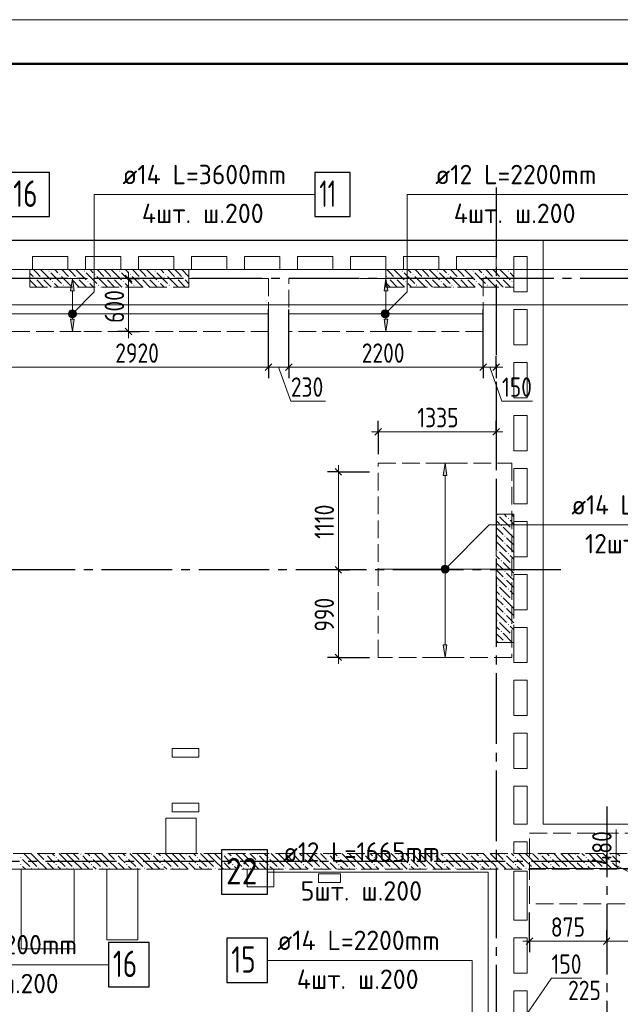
# Model space of a CAD drawing. Header units: millimetres. Extents: x 0 to 32165, y 0 to 42000.
# Tile 11 of 12: x 16428 to 23228, y 30852 to 42000. Entities that reach past the tile are written whole.
import ezdxf

# ---------------------------------------------------------------- set-up
doc = ezdxf.new("R2010")
doc.units = ezdxf.units.MM
doc.linetypes.add('______2', pattern=[270, 200, -70])
doc.linetypes.add('______5', pattern=[1100, 800, -100, 100, -100])
for name, color, linetype, lineweight in [('Standard', 7, 'Continuous', 25), ('ДОП Верх по У', 7, 'Continuous', 25), ('ЖБ Пилон', 180, 'Continuous', 25), ('Оси', 40, '______5', 18), ('Позиционная метка номер позиции', 7, 'Continuous', 13), ('Примечания', 7, 'Continuous', 25)]:
    doc.layers.add(name, color=color, linetype=linetype, lineweight=lineweight)
doc.layers.add('ЖБ Перекрытие верхний уровень', color=7, linetype='Continuous', lineweight=25, true_color=0xe0e0ff)
doc.layers.add('ЖБ Стена верхний уровень', color=7, linetype='Continuous', lineweight=25, true_color=0x006e00)
doc.styles.add('GOST 2.304-81', font='txt')
doc.styles.add('ISOCPEUR', font='txt')

msp = doc.modelspace()

# ---------------------------------------------------------------- hatches: boundary and pattern name
at = {"layer": 'ДОП Верх по У', "linetype": 'Continuous', "lineweight": 13, "transparency": 33554687}
for points in [[(17044, 38930), (17024, 39070), (17004, 38930)], [(20594, 38930), (20574, 39070), (20554, 38930)], [(16986, 38670), (17061, 38670), (17056, 38689)], [(16986, 38670), (17056, 38689), (16992, 38689)], [(16992, 38689), (17056, 38689), (17043, 38702)], [(16992, 38689), (17043, 38702), (17005, 38702)], [(17005, 38702), (17043, 38702), (17024, 38708)], [(20536, 38670), (20611, 38670), (20606, 38689)], [(20536, 38670), (20606, 38689), (20542, 38689)], [(20542, 38689), (20606, 38689), (20593, 38702)], [(20542, 38689), (20593, 38702), (20555, 38702)], [(20555, 38702), (20593, 38702), (20574, 38708)], [(16992, 38651), (17061, 38670), (16986, 38670)], [(16992, 38651), (17056, 38651), (17061, 38670)], [(17005, 38638), (17056, 38651), (16992, 38651)], [(17005, 38638), (17043, 38638), (17056, 38651)], [(17043, 38638), (17005, 38638), (17024, 38633)], [(20542, 38651), (20611, 38670), (20536, 38670)], [(20542, 38651), (20606, 38651), (20611, 38670)], [(20555, 38638), (20606, 38651), (20542, 38651)], [(20555, 38638), (20593, 38638), (20606, 38651)], [(20593, 38638), (20555, 38638), (20574, 38633)], [(21263, 36840), (21243, 36980), (21223, 36840)], [(21205, 35780), (21280, 35780), (21275, 35799)], [(21205, 35780), (21275, 35799), (21211, 35799)], [(21211, 35799), (21275, 35799), (21262, 35812)], [(21211, 35799), (21262, 35812), (21224, 35812)], [(21224, 35812), (21262, 35812), (21243, 35817)], [(21211, 35761), (21280, 35780), (21205, 35780)], [(21211, 35761), (21275, 35761), (21280, 35780)], [(21224, 35748), (21275, 35761), (21211, 35761)], [(21224, 35748), (21262, 35748), (21275, 35761)], [(21262, 35748), (21224, 35748), (21243, 35743)]]:
    msp.add_hatch(color=7, dxfattribs=at).paths.add_polyline_path(points)
for points in [[(17044, 38610), (17024, 38470), (17004, 38610)], [(20594, 38610), (20574, 38470), (20554, 38610)], [(21263, 34920), (21243, 34780), (21223, 34920)]]:
    msp.add_hatch(color=7, dxfattribs=at).paths.add_polyline_path(points, flags=16)
at = {"layer": 'ЖБ Пилон', "linetype": 'Continuous', "lineweight": 18, "transparency": 33554687}
for points in [[(16754, 39153), (16761, 39160), (16767, 39153), (16761, 39147)], [(17154, 39153), (17161, 39160), (17167, 39153), (17161, 39147)], [(17554, 39153), (17561, 39160), (17567, 39153), (17561, 39147)], [(17954, 39153), (17961, 39160), (17967, 39153), (17961, 39147)], [(20754, 39153), (20761, 39160), (20767, 39153), (20761, 39147)], [(21154, 39153), (21161, 39160), (21167, 39153), (21161, 39147)], [(21554, 39153), (21561, 39160), (21567, 39153), (21561, 39147)], [(21954, 39153), (21961, 39160), (21967, 39153), (21961, 39147)], [(16594, 39073), (16601, 39080), (16607, 39073), (16601, 39067)], [(16674, 39073), (16681, 39080), (16687, 39073), (16681, 39067)], [(16794, 39033), (16801, 39040), (16807, 39033), (16801, 39027)], [(16874, 39113), (16881, 39120), (16887, 39113), (16881, 39107)], [(16994, 39073), (17001, 39080), (17007, 39073), (17001, 39067)], [(17074, 39073), (17081, 39080), (17087, 39073), (17081, 39067)], [(17194, 39033), (17201, 39040), (17207, 39033), (17201, 39027)], [(17274, 39113), (17281, 39120), (17287, 39113), (17281, 39107)], [(17394, 39073), (17401, 39080), (17407, 39073), (17401, 39067)], [(17474, 39073), (17481, 39080), (17487, 39073), (17481, 39067)], [(17594, 39033), (17601, 39040), (17607, 39033), (17601, 39027)], [(17674, 39113), (17681, 39120), (17687, 39113), (17681, 39107)], [(17794, 39073), (17801, 39080), (17807, 39073), (17801, 39067)], [(17874, 39073), (17881, 39080), (17887, 39073), (17881, 39067)], [(17994, 39033), (18001, 39040), (18007, 39033), (18001, 39027)], [(18074, 39113), (18081, 39120), (18087, 39113), (18081, 39107)], [(18194, 39073), (18201, 39080), (18207, 39073), (18201, 39067)], [(18274, 39073), (18281, 39080), (18287, 39073), (18281, 39067)], [(20594, 39073), (20601, 39080), (20607, 39073), (20601, 39067)], [(20674, 39073), (20681, 39080), (20687, 39073), (20681, 39067)], [(20794, 39033), (20801, 39040), (20807, 39033), (20801, 39027)], [(20874, 39113), (20881, 39120), (20887, 39113), (20881, 39107)], [(20994, 39073), (21001, 39080), (21007, 39073), (21001, 39067)], [(21074, 39073), (21081, 39080), (21087, 39073), (21081, 39067)], [(21194, 39033), (21201, 39040), (21207, 39033), (21201, 39027)], [(21274, 39113), (21281, 39120), (21287, 39113), (21281, 39107)], [(21394, 39073), (21401, 39080), (21407, 39073), (21401, 39067)], [(21474, 39073), (21481, 39080), (21487, 39073), (21481, 39067)], [(21594, 39033), (21601, 39040), (21607, 39033), (21601, 39027)], [(21674, 39113), (21681, 39120), (21687, 39113), (21681, 39107)], [(21794, 39073), (21801, 39080), (21807, 39073), (21801, 39067)], [(21874, 39073), (21881, 39080), (21887, 39073), (21881, 39067)], [(21994, 39033), (22001, 39040), (22007, 39033), (22001, 39027)], [(16914, 38993), (16921, 39000), (16927, 38993), (16921, 38987)], [(17314, 38993), (17321, 39000), (17327, 38993), (17321, 38987)], [(17714, 38993), (17721, 39000), (17727, 38993), (17721, 38987)], [(18114, 38993), (18121, 39000), (18127, 38993), (18121, 38987)], [(20914, 38993), (20921, 39000), (20927, 38993), (20921, 38987)], [(21314, 38993), (21321, 39000), (21327, 38993), (21321, 38987)], [(21714, 38993), (21721, 39000), (21727, 38993), (21721, 38987)], [(21834, 36393), (21841, 36400), (21847, 36393), (21841, 36387)], [(21954, 36353), (21961, 36360), (21967, 36353), (21961, 36347)], [(21874, 36273), (21881, 36280), (21887, 36273), (21881, 36267)], [(21994, 36233), (22001, 36240), (22007, 36233), (22001, 36227)], [(21914, 36153), (21921, 36160), (21927, 36153), (21921, 36147)], [(21914, 36073), (21921, 36080), (21927, 36073), (21921, 36067)], [(21834, 35993), (21841, 36000), (21847, 35993), (21841, 35987)], [(21954, 35953), (21961, 35960), (21967, 35953), (21961, 35947)], [(21874, 35873), (21881, 35880), (21887, 35873), (21881, 35867)], [(21994, 35833), (22001, 35840), (22007, 35833), (22001, 35827)], [(21914, 35753), (21921, 35760), (21927, 35753), (21921, 35747)], [(21914, 35673), (21921, 35680), (21927, 35673), (21921, 35667)], [(21834, 35593), (21841, 35600), (21847, 35593), (21841, 35587)], [(21874, 35473), (21881, 35480), (21887, 35473), (21881, 35467)], [(21954, 35553), (21961, 35560), (21967, 35553), (21961, 35547)], [(21914, 35353), (21921, 35360), (21927, 35353), (21921, 35347)], [(21994, 35433), (22001, 35440), (22007, 35433), (22001, 35427)], [(21914, 35273), (21921, 35280), (21927, 35273), (21921, 35267)], [(21834, 35193), (21841, 35200), (21847, 35193), (21841, 35187)], [(21954, 35153), (21961, 35160), (21967, 35153), (21961, 35147)], [(21874, 35073), (21881, 35080), (21887, 35073), (21881, 35067)], [(21994, 35033), (22001, 35040), (22007, 35033), (22001, 35027)], [(21914, 34953), (21921, 34960), (21927, 34953), (21924, 34950), (21918, 34950)]]:
    msp.add_hatch(color=7, dxfattribs=at).paths.add_polyline_path(points, flags=16)
at = {"layer": 'ЖБ Стена верхний уровень', "linetype": 'Continuous', "lineweight": 18, "transparency": 33554687}
for points in [[(16714, 32553), (16721, 32560), (16727, 32553), (16721, 32547)], [(17114, 32553), (17121, 32560), (17127, 32553), (17121, 32547)], [(17514, 32553), (17521, 32560), (17527, 32553), (17521, 32547)], [(17914, 32553), (17921, 32560), (17927, 32553), (17921, 32547)], [(18314, 32553), (18321, 32560), (18327, 32553), (18321, 32547)], [(18714, 32553), (18721, 32560), (18727, 32553), (18721, 32547)], [(19114, 32553), (19121, 32560), (19127, 32553), (19121, 32547)], [(19514, 32553), (19521, 32560), (19527, 32553), (19521, 32547)], [(19914, 32553), (19921, 32560), (19927, 32553), (19921, 32547)], [(20314, 32553), (20321, 32560), (20327, 32553), (20321, 32547)], [(20714, 32553), (20721, 32560), (20727, 32553), (20721, 32547)], [(21114, 32553), (21121, 32560), (21127, 32553), (21121, 32547)], [(21514, 32553), (21521, 32560), (21527, 32553), (21521, 32547)], [(21914, 32553), (21921, 32560), (21927, 32553), (21921, 32547)], [(22314, 32553), (22321, 32560), (22327, 32553), (22321, 32547)], [(22714, 32553), (22721, 32560), (22727, 32553), (22721, 32547)], [(23114, 32553), (23121, 32560), (23127, 32553), (23121, 32547)], [(16434, 32513), (16441, 32520), (16447, 32513), (16441, 32507)], [(16714, 32473), (16721, 32480), (16727, 32473), (16721, 32467)], [(16834, 32513), (16841, 32520), (16847, 32513), (16841, 32507)], [(17114, 32473), (17121, 32480), (17127, 32473), (17121, 32467)], [(17234, 32513), (17241, 32520), (17247, 32513), (17241, 32507)], [(17514, 32473), (17521, 32480), (17527, 32473), (17521, 32467)], [(17634, 32513), (17641, 32520), (17647, 32513), (17641, 32507)], [(17914, 32473), (17921, 32480), (17927, 32473), (17921, 32467)], [(18034, 32513), (18041, 32520), (18047, 32513), (18041, 32507)], [(18314, 32473), (18321, 32480), (18327, 32473), (18321, 32467)], [(18434, 32513), (18441, 32520), (18447, 32513), (18441, 32507)], [(18714, 32473), (18721, 32480), (18727, 32473), (18721, 32467)], [(18834, 32513), (18841, 32520), (18847, 32513), (18841, 32507)], [(19114, 32473), (19121, 32480), (19127, 32473), (19121, 32467)], [(19234, 32513), (19241, 32520), (19247, 32513), (19241, 32507)], [(19514, 32473), (19521, 32480), (19527, 32473), (19521, 32467)], [(19634, 32513), (19641, 32520), (19647, 32513), (19641, 32507)], [(19914, 32473), (19921, 32480), (19927, 32473), (19921, 32467)], [(20034, 32513), (20041, 32520), (20047, 32513), (20041, 32507)], [(20314, 32473), (20321, 32480), (20327, 32473), (20321, 32467)], [(20434, 32513), (20441, 32520), (20447, 32513), (20441, 32507)], [(20714, 32473), (20721, 32480), (20727, 32473), (20721, 32467)], [(20834, 32513), (20841, 32520), (20847, 32513), (20841, 32507)], [(21114, 32473), (21121, 32480), (21127, 32473), (21121, 32467)], [(21234, 32513), (21241, 32520), (21247, 32513), (21241, 32507)], [(21514, 32473), (21521, 32480), (21527, 32473), (21521, 32467)], [(21634, 32513), (21641, 32520), (21647, 32513), (21641, 32507)], [(21914, 32473), (21921, 32480), (21927, 32473), (21921, 32467)], [(22034, 32513), (22041, 32520), (22047, 32513), (22041, 32507)], [(22314, 32473), (22321, 32480), (22327, 32473), (22321, 32467)], [(22434, 32513), (22441, 32520), (22447, 32513), (22441, 32507)], [(22714, 32473), (22721, 32480), (22727, 32473), (22721, 32467)], [(22834, 32513), (22841, 32520), (22847, 32513), (22841, 32507)], [(23114, 32473), (23121, 32480), (23127, 32473), (23121, 32467)], [(16434, 32433), (16441, 32440), (16447, 32433), (16441, 32427)], [(16554, 32393), (16561, 32400), (16567, 32393), (16561, 32387)], [(16634, 32393), (16641, 32400), (16647, 32393), (16641, 32387)], [(16834, 32433), (16841, 32440), (16847, 32433), (16841, 32427)], [(16954, 32393), (16961, 32400), (16967, 32393), (16961, 32387)], [(17034, 32393), (17041, 32400), (17047, 32393), (17041, 32387)], [(17234, 32433), (17241, 32440), (17247, 32433), (17241, 32427)], [(17354, 32393), (17361, 32400), (17367, 32393), (17361, 32387)], [(17434, 32393), (17441, 32400), (17447, 32393), (17441, 32387)], [(17634, 32433), (17641, 32440), (17647, 32433), (17641, 32427)], [(17754, 32393), (17761, 32400), (17767, 32393), (17761, 32387)], [(17834, 32393), (17841, 32400), (17847, 32393), (17841, 32387)], [(18034, 32433), (18041, 32440), (18047, 32433), (18041, 32427)], [(18154, 32393), (18161, 32400), (18167, 32393), (18161, 32387)], [(18234, 32393), (18241, 32400), (18247, 32393), (18241, 32387)], [(18434, 32433), (18441, 32440), (18447, 32433), (18441, 32427)], [(18554, 32393), (18561, 32400), (18567, 32393), (18561, 32387)], [(18634, 32393), (18641, 32400), (18647, 32393), (18641, 32387)], [(18834, 32433), (18841, 32440), (18847, 32433), (18841, 32427)], [(18954, 32393), (18961, 32400), (18967, 32393), (18961, 32387)], [(19034, 32393), (19041, 32400), (19047, 32393), (19041, 32387)], [(19234, 32433), (19241, 32440), (19247, 32433), (19241, 32427)], [(19354, 32393), (19361, 32400), (19367, 32393), (19361, 32387)], [(19434, 32393), (19441, 32400), (19447, 32393), (19441, 32387)], [(19634, 32433), (19641, 32440), (19647, 32433), (19641, 32427)], [(19754, 32393), (19761, 32400), (19767, 32393), (19761, 32387)], [(19834, 32393), (19841, 32400), (19847, 32393), (19841, 32387)], [(20034, 32433), (20041, 32440), (20047, 32433), (20041, 32427)], [(20154, 32393), (20161, 32400), (20167, 32393), (20161, 32387)], [(20234, 32393), (20241, 32400), (20247, 32393), (20241, 32387)], [(20434, 32433), (20441, 32440), (20447, 32433), (20441, 32427)], [(20554, 32393), (20561, 32400), (20567, 32393), (20561, 32387)], [(20634, 32393), (20641, 32400), (20647, 32393), (20641, 32387)], [(20834, 32433), (20841, 32440), (20847, 32433), (20841, 32427)], [(20954, 32393), (20961, 32400), (20967, 32393), (20961, 32387)], [(21034, 32393), (21041, 32400), (21047, 32393), (21041, 32387)], [(21234, 32433), (21241, 32440), (21247, 32433), (21241, 32427)], [(21354, 32393), (21361, 32400), (21367, 32393), (21361, 32387)], [(21434, 32393), (21441, 32400), (21447, 32393), (21441, 32387)], [(21634, 32433), (21641, 32440), (21647, 32433), (21641, 32427)], [(21754, 32393), (21761, 32400), (21767, 32393), (21761, 32387)], [(21834, 32393), (21841, 32400), (21847, 32393), (21841, 32387)], [(22034, 32433), (22041, 32440), (22047, 32433), (22041, 32427)], [(22154, 32393), (22161, 32400), (22167, 32393), (22161, 32387)], [(22234, 32393), (22241, 32400), (22247, 32393), (22241, 32387)], [(22434, 32433), (22441, 32440), (22447, 32433), (22441, 32427)], [(22554, 32393), (22561, 32400), (22567, 32393), (22561, 32387)], [(22634, 32393), (22641, 32400), (22647, 32393), (22641, 32387)], [(22834, 32433), (22841, 32440), (22847, 32433), (22841, 32427)], [(22954, 32393), (22961, 32400), (22967, 32393), (22961, 32387)], [(23034, 32393), (23041, 32400), (23047, 32393), (23041, 32387)]]:
    msp.add_hatch(color=7, dxfattribs=at).paths.add_polyline_path(points, flags=16)
at = {"layer": 'Позиционная метка номер позиции', "linetype": 'Continuous', "lineweight": 13, "transparency": 33554687}
for points in [[(16981, 38681), (17056, 38638), (16992, 38702)], [(16992, 38702), (17067, 38659), (17012, 38713)], [(16992, 38702), (17056, 38638), (17067, 38659)], [(17012, 38713), (17067, 38659), (17067, 38681)], [(17012, 38713), (17067, 38681), (17035, 38713)], [(17035, 38713), (17067, 38681), (17056, 38702)], [(20523, 38681), (20598, 38638), (20534, 38702)], [(20534, 38702), (20609, 38659), (20555, 38713)], [(20534, 38702), (20598, 38638), (20609, 38659)], [(20555, 38713), (20609, 38659), (20609, 38681)], [(20555, 38713), (20609, 38681), (20578, 38713)], [(20578, 38713), (20609, 38681), (20598, 38702)], [(16981, 38659), (17035, 38627), (16981, 38681)], [(16981, 38681), (17035, 38627), (17056, 38638)], [(17012, 38627), (16981, 38659), (16992, 38638)], [(16981, 38659), (17012, 38627), (17035, 38627)], [(20523, 38659), (20578, 38627), (20523, 38681)], [(20523, 38681), (20578, 38627), (20598, 38638)], [(20555, 38627), (20523, 38659), (20534, 38638)], [(20523, 38659), (20555, 38627), (20578, 38627)], [(21200, 35791), (21275, 35748), (21211, 35812)], [(21200, 35769), (21254, 35737), (21200, 35791)], [(21200, 35791), (21254, 35737), (21275, 35748)], [(21211, 35812), (21286, 35769), (21232, 35823)], [(21211, 35812), (21275, 35748), (21286, 35769)], [(21232, 35823), (21286, 35769), (21286, 35791)], [(21232, 35823), (21286, 35791), (21254, 35823)], [(21254, 35823), (21286, 35791), (21275, 35812)], [(21232, 35737), (21200, 35769), (21211, 35748)], [(21200, 35769), (21232, 35737), (21254, 35737)]]:
    msp.add_hatch(color=7, dxfattribs=at).paths.add_polyline_path(points)

# ---------------------------------------------------------------- linework, layer by layer
at = {"layer": 'Standard', "color": 7, "linetype": 'Continuous', "lineweight": 13, "transparency": 33554687}
for p, q in [((17660, 39070), (17660, 39145)), ((17660, 39070), (17660, 38470)), ((17660, 38470), (17660, 38395)), ((16324, 38065), (19244, 38065)), ((19244, 38065), (19474, 38065)), ((19359, 38065), (19498, 37680)), ((19474, 38065), (21674, 38065)), ((21674, 38065), (21824, 38065)), ((21749, 38065), (21888, 37680)), ((21824, 38065), (21899, 38065)), ((19498, 37680), (19889, 37680)), ((21888, 37680), (22232, 37680)), ((20487, 37334), (20412, 37334)), ((20487, 37334), (21824, 37334)), ((21824, 37334), (21899, 37334)), ((20036, 36880), (20036, 36955)), ((20036, 35770), (20036, 34780)), ((20036, 34780), (20036, 34705)), ((23179, 32424), (23179, 32831)), ((23561, 32230), (23179, 32424)), ((22199, 31566), (22124, 31566)), ((22199, 31566), (23074, 31566)), ((23074, 31566), (24631, 31566)), ((21899, 30349), (22449, 31147)), ((22449, 31147), (22793, 31147))]:
    msp.add_line(p, q, dxfattribs=at)
at = {"layer": 'Standard', "color": 251, "linetype": 'Continuous', "lineweight": -3, "true_color": 0x656565, "transparency": 33554687}
for p, q in [((17660, 39070), (17314, 39070)), ((17660, 39070), (17535, 39070)), ((17660, 39070), (17785, 39070)), ((21674, 38065), (21674, 38720)), ((17660, 38470), (17535, 38470)), ((17660, 38470), (17785, 38470)), ((17660, 38470), (17660, 38470)), ((19244, 38065), (19244, 38190)), ((19474, 38065), (19474, 38190)), ((21674, 38065), (21674, 38190)), ((21824, 38065), (21824, 38190)), ((19244, 38065), (19244, 37940)), ((19474, 38065), (19474, 37940)), ((21674, 38065), (21674, 37940)), ((21824, 38065), (21824, 37940)), ((21824, 38065), (21824, 38065)), ((20487, 37334), (20487, 37459)), ((21824, 37334), (21824, 37459)), ((20487, 37334), (20487, 37209)), ((20487, 37334), (20487, 37080)), ((21824, 37334), (21824, 37209)), ((21824, 37334), (21824, 36980)), ((20036, 36880), (19911, 36880)), ((20036, 36880), (20161, 36880)), ((20036, 36880), (20387, 36880)), ((20036, 35770), (19911, 35770)), ((20036, 35770), (20161, 35770)), ((20036, 35770), (20036, 35770)), ((20036, 34780), (19911, 34780)), ((20036, 34780), (20161, 34780)), ((20036, 34780), (20387, 34780)), ((22199, 31566), (22199, 31890)), ((22199, 31566), (22199, 31691)), ((23074, 31566), (23074, 31691)), ((22199, 31566), (22199, 31441)), ((23074, 31566), (23074, 31441)), ((23074, 31566), (23074, 31566))]:
    msp.add_line(p, q, dxfattribs=at)
at = {"layer": 'Standard', "color": 7, "linetype": 'Continuous', "lineweight": 25, "transparency": 33554687}
for p, q in [((17622, 39108), (17697, 39033)), ((17622, 38508), (17697, 38433)), ((19206, 38028), (19282, 38102)), ((19436, 38028), (19511, 38102)), ((21636, 38028), (21711, 38102)), ((21786, 38028), (21861, 38102)), ((20449, 37297), (20524, 37372)), ((21786, 37297), (21861, 37372)), ((19998, 36917), (20073, 36843)), ((19998, 35808), (20073, 35733)), ((19998, 34817), (20073, 34743)), ((22161, 31528), (22236, 31603)), ((23036, 31528), (23111, 31603))]:
    msp.add_line(p, q, dxfattribs=at)
at = {"layer": 'Standard', "color": 7, "linetype": 'Continuous', "lineweight": 13, "transparency": 33554687}
msp.add_lwpolyline([(0, 0), (29700, 0), (29700, 42000), (0, 42000), (0, 0)], close=True, dxfattribs=at)
for points in [[(29700, 42000), (0, 42000), (0, 0), (29700, 0), (29700, 42000)], [(29700, 42000), (0, 42000), (0, 0), (29700, 0), (29700, 42000)], [(7674, 17930), (25874, 17930), (25874, 39170), (7674, 39170), (7674, 17930)], [(20036, 36880), (20036, 36036), (20036, 36036), (20036, 35770)]]:
    msp.add_lwpolyline(points, dxfattribs=at)
at = {"layer": 'Standard', "color": 7, "linetype": 'Continuous', "lineweight": 50, "transparency": 33554687}
msp.add_lwpolyline([(2000, 41500), (29200, 41500), (29200, 500), (2000, 500), (2000, 41500)], close=True, dxfattribs=at)
at = {"layer": 'Standard', "color": 7, "linetype": 'Continuous', "lineweight": 25, "transparency": 33554687}
msp.add_lwpolyline([(7394, 17930), (27024, 17930), (27024, 39500), (7394, 39500), (7394, 17930)], dxfattribs=at)
at = {"layer": 'Standard', "color": 254, "linetype": 'Continuous', "lineweight": 13, "true_color": 0xc4c4ff, "transparency": 33554687}
msp.add_lwpolyline([(7856, 18130), (24725, 18130), (24725, 38770), (7856, 38770), (7856, 18130)], dxfattribs=at)
at = {"layer": 'Standard', "color": 251, "linetype": 'Continuous', "lineweight": -3, "true_color": 0x656565, "transparency": 33554687}
for points in [[(19244, 38065), (19244, 38082), (19244, 38082), (19244, 38720)], [(19474, 38065), (19474, 38082), (19474, 38082), (19474, 38720)]]:
    msp.add_lwpolyline(points, dxfattribs=at)
at = {"layer": 'ДОП Верх по У', "color": 7, "linetype": 'Continuous', "lineweight": 13, "transparency": 33554687}
for p, q in [((17571, 40020), (19679, 40020)), ((21113, 40020), (23199, 40020)), ((22654, 36280), (24718, 36280)), ((19391, 32349), (21433, 32349)), ((19325, 31349), (21433, 31349)), ((15232, 31300), (17318, 31300))]:
    msp.add_line(p, q, dxfattribs=at)
at = {"layer": 'ДОП Верх по У', "color": 251, "linetype": 'Continuous', "lineweight": 13, "true_color": 0x494949, "transparency": 33554687}
for p, q in [((17024, 39070), (16924, 39070)), ((17024, 39070), (17004, 38930)), ((17044, 38930), (17024, 39070)), ((17024, 39070), (17124, 39070)), ((17024, 39070), (17024, 39070)), ((20574, 39070), (20474, 39070)), ((20574, 39070), (20554, 38930)), ((20594, 38930), (20574, 39070)), ((20574, 39070), (20674, 39070)), ((20574, 39070), (20574, 39070)), ((17004, 38930), (17044, 38930)), ((17024, 38700), (17024, 38930)), ((20554, 38930), (20594, 38930)), ((20574, 38700), (20574, 38930)), ((16986, 38670), (16986, 38670)), ((17024, 38470), (17004, 38610)), ((17004, 38610), (17044, 38610)), ((17024, 38610), (17024, 38640)), ((17044, 38610), (17024, 38470)), ((17061, 38670), (17061, 38670)), ((20536, 38670), (20536, 38670)), ((20574, 38470), (20554, 38610)), ((20554, 38610), (20594, 38610)), ((20574, 38610), (20574, 38640)), ((20594, 38610), (20574, 38470)), ((20611, 38670), (20611, 38670)), ((17024, 38470), (16924, 38470)), ((17024, 38470), (17124, 38470)), ((17024, 38470), (17024, 38470)), ((20574, 38470), (20474, 38470)), ((20574, 38470), (20674, 38470)), ((20574, 38470), (20574, 38470)), ((21243, 36980), (21143, 36980)), ((21243, 36980), (21223, 36840)), ((21263, 36840), (21243, 36980)), ((21243, 36980), (21343, 36980)), ((21243, 36980), (21243, 36980)), ((21223, 36840), (21263, 36840)), ((21243, 35810), (21243, 36840)), ((21205, 35780), (21205, 35780)), ((21243, 34920), (21243, 35750)), ((21280, 35780), (21280, 35780)), ((21243, 34780), (21223, 34920)), ((21223, 34920), (21263, 34920)), ((21263, 34920), (21243, 34780)), ((21243, 34780), (21143, 34780)), ((21243, 34780), (21343, 34780)), ((21243, 34780), (21243, 34780))]:
    msp.add_line(p, q, dxfattribs=at)
at = {"layer": 'ДОП Верх по У', "color": 7, "linetype": 'Continuous', "lineweight": 18, "transparency": 33554687}
for p, q in [((15651, 38670), (19237, 38670)), ((19480, 38670), (21668, 38670)), ((20492, 35780), (21992, 35780)), ((24625, 32390), (22205, 32390))]:
    msp.add_line(p, q, dxfattribs=at)
at = {"layer": 'ДОП Верх по У', "color": 7, "linetype": 'Continuous', "lineweight": 25, "transparency": 33554687}
for points in [[(16304, 39770), (16764, 39770), (16764, 40270), (16304, 40270), (16304, 39770)], [(19771, 39770), (20171, 39770), (20171, 40270), (19771, 40270), (19771, 39770)], [(18713, 32099), (19233, 32099), (19233, 32599), (18713, 32599), (18713, 32099)], [(17432, 31050), (17892, 31050), (17892, 31550), (17432, 31550), (17432, 31050)], [(18773, 31099), (19233, 31099), (19233, 31599), (18773, 31599), (18773, 31099)]]:
    msp.add_lwpolyline(points, dxfattribs=at)
at = {"layer": 'ДОП Верх по У', "color": 251, "linetype": 'Continuous', "lineweight": 13, "true_color": 0x494949, "transparency": 33554687}
for centre in [(17024, 38670), (20574, 38670), (21243, 35780)]:
    msp.add_circle(centre, 37.5, dxfattribs=at)
at = {"layer": 'ЖБ Перекрытие верхний уровень', "color": 7, "linetype": 'Continuous', "lineweight": 18, "transparency": 33554687}
for p, q in [((22354, 39500), (7394, 39500)), ((22354, 32890), (22354, 39500)), ((16574, 39170), (16574, 39320)), ((16574, 39320), (16974, 39320)), ((16974, 39320), (16974, 39170)), ((17174, 39320), (17574, 39320)), ((17174, 39170), (17174, 39320)), ((17574, 39320), (17574, 39170)), ((17774, 39320), (18174, 39320)), ((17774, 39170), (17774, 39320)), ((18174, 39320), (18174, 39170)), ((18374, 39170), (18374, 39320)), ((18374, 39320), (18774, 39320)), ((18774, 39320), (18774, 39170)), ((18974, 39320), (19374, 39320)), ((18974, 39170), (18974, 39320)), ((19374, 39320), (19374, 39170)), ((19574, 39170), (19574, 39320)), ((19574, 39320), (19974, 39320)), ((19974, 39320), (19974, 39170)), ((20174, 39320), (20574, 39320)), ((20174, 39170), (20174, 39320)), ((20574, 39320), (20574, 39170)), ((20774, 39320), (21174, 39320)), ((20774, 39170), (20774, 39320)), ((21174, 39320), (21174, 39170)), ((21374, 39170), (21374, 39320)), ((21374, 39320), (21824, 39320)), ((21824, 39320), (21824, 39170)), ((22024, 38920), (22024, 39320)), ((22024, 39320), (22174, 39320)), ((22174, 39320), (22174, 38920)), ((16974, 39170), (16574, 39170)), ((17574, 39170), (17174, 39170)), ((18174, 39170), (17774, 39170)), ((18774, 39170), (18374, 39170)), ((19374, 39170), (18974, 39170)), ((19974, 39170), (19574, 39170)), ((20574, 39170), (20174, 39170)), ((21174, 39170), (20774, 39170)), ((21824, 39170), (21374, 39170)), ((22174, 38920), (22024, 38920)), ((22024, 38320), (22024, 38720)), ((22024, 38720), (22174, 38720)), ((22174, 38720), (22174, 38320)), ((22174, 38320), (22024, 38320)), ((22024, 38120), (22174, 38120)), ((22024, 37720), (22024, 38120)), ((22174, 38120), (22174, 37720)), ((22174, 37720), (22024, 37720)), ((22024, 37120), (22024, 37520)), ((22024, 37520), (22174, 37520)), ((22174, 37520), (22174, 37120)), ((22174, 37120), (22024, 37120)), ((22024, 36520), (22024, 36920)), ((22024, 36920), (22174, 36920)), ((22174, 36920), (22174, 36520)), ((22174, 36520), (22024, 36520)), ((22024, 35920), (22024, 36320)), ((22024, 36320), (22174, 36320)), ((22174, 36320), (22174, 35920)), ((22174, 35920), (22024, 35920)), ((22024, 35320), (22024, 35720)), ((22024, 35720), (22174, 35720)), ((22174, 35720), (22174, 35320)), ((22174, 35320), (22024, 35320)), ((22024, 34720), (22024, 35120)), ((22024, 35120), (22174, 35120)), ((22174, 35120), (22174, 34720)), ((22174, 34720), (22024, 34720)), ((22024, 34120), (22024, 34520)), ((22024, 34520), (22174, 34520)), ((22174, 34520), (22174, 34120)), ((22174, 34120), (22024, 34120)), ((22024, 33520), (22024, 33920)), ((22024, 33920), (22174, 33920)), ((22174, 33920), (22174, 33520)), ((18454, 33750), (18154, 33750)), ((18154, 33750), (18154, 33650)), ((18454, 33650), (18454, 33750)), ((18154, 33650), (18454, 33650)), ((22174, 33520), (22024, 33520)), ((22024, 33320), (22174, 33320)), ((22024, 32890), (22024, 33320)), ((22174, 33320), (22174, 32890)), ((18454, 33130), (18154, 33130)), ((18154, 33130), (18154, 33030)), ((18454, 33030), (18454, 33130)), ((18154, 33030), (18454, 33030)), ((18424, 32960), (18084, 32960)), ((18084, 32960), (18084, 32560)), ((18424, 32560), (18424, 32960)), ((22174, 32890), (22024, 32890)), ((26324, 32890), (22354, 32890)), ((22024, 32690), (22174, 32690)), ((22024, 32560), (22024, 32690)), ((22174, 32690), (22174, 32560)), ((18084, 32560), (18424, 32560)), ((22174, 32560), (22024, 32560)), ((17044, 32380), (16444, 32380)), ((16444, 32380), (16444, 31480)), ((17044, 31480), (17044, 32380)), ((17764, 32380), (17414, 32380)), ((17414, 32380), (17414, 31580)), ((17764, 31580), (17764, 32380)), ((19304, 32380), (19004, 32380)), ((19004, 32380), (19004, 32180)), ((19304, 32180), (19304, 32380)), ((20059, 32330), (19809, 32330)), ((19809, 32330), (19809, 32230)), ((20059, 32230), (20059, 32330)), ((22024, 32360), (22174, 32360)), ((22024, 31805), (22024, 32360)), ((22174, 32360), (22174, 31805)), ((19809, 32230), (20059, 32230)), ((19004, 32180), (19304, 32180)), ((22174, 31805), (22024, 31805)), ((17414, 31580), (17764, 31580)), ((22024, 31205), (22024, 31605)), ((22024, 31605), (22174, 31605)), ((22174, 31605), (22174, 31205)), ((16444, 31480), (17044, 31480)), ((22174, 31205), (22024, 31205)), ((22024, 30605), (22024, 31005)), ((22024, 31005), (22174, 31005)), ((22174, 31005), (22174, 30605))]:
    msp.add_line(p, q, dxfattribs=at)
at = {"layer": 'ЖБ Пилон', "color": 253, "linetype": '______2', "lineweight": 13, "true_color": 0xa0a0a0, "transparency": 33554687}
for p, q in [((18344, 39170), (16544, 39170)), ((16544, 39170), (16544, 38970)), ((18344, 38970), (18344, 39170)), ((22024, 39170), (20574, 39170)), ((20574, 39170), (20574, 38970)), ((22024, 38970), (22024, 39170)), ((16544, 38970), (18344, 38970)), ((20574, 38970), (22024, 38970)), ((22024, 36400), (21824, 36400)), ((21824, 36400), (21824, 34950)), ((22024, 34950), (22024, 36400)), ((21824, 34950), (22024, 34950))]:
    msp.add_line(p, q, dxfattribs=at)
at = {"layer": 'ЖБ Пилон', "color": 9, "linetype": 'Continuous', "lineweight": 18, "true_color": 0xc7c7c7, "transparency": 33554687}
for p, q in [((16621, 39133), (16584, 39170)), ((16661, 39093), (16621, 39133)), ((16664, 39170), (16781, 39053)), ((16781, 39133), (16901, 39013)), ((16824, 39170), (16861, 39133)), ((16904, 39170), (16981, 39093)), ((17021, 39133), (16984, 39170)), ((17061, 39093), (17021, 39133)), ((17064, 39170), (17181, 39053)), ((17181, 39133), (17301, 39013)), ((17224, 39170), (17261, 39133)), ((17304, 39170), (17381, 39093)), ((17421, 39133), (17384, 39170)), ((17461, 39093), (17421, 39133)), ((17464, 39170), (17581, 39053)), ((17581, 39133), (17701, 39013)), ((17624, 39170), (17661, 39133)), ((17704, 39170), (17781, 39093)), ((17821, 39133), (17784, 39170)), ((17861, 39093), (17821, 39133)), ((17864, 39170), (17981, 39053)), ((17981, 39133), (18101, 39013)), ((18024, 39170), (18061, 39133)), ((18104, 39170), (18181, 39093)), ((18221, 39133), (18184, 39170)), ((18261, 39093), (18221, 39133)), ((18264, 39170), (18344, 39090)), ((20621, 39133), (20584, 39170)), ((20661, 39093), (20621, 39133)), ((20664, 39170), (20781, 39053)), ((20781, 39133), (20901, 39013)), ((20824, 39170), (20861, 39133)), ((20904, 39170), (20981, 39093)), ((21021, 39133), (20984, 39170)), ((21061, 39093), (21021, 39133)), ((21064, 39170), (21181, 39053)), ((21181, 39133), (21301, 39013)), ((21224, 39170), (21261, 39133)), ((21304, 39170), (21381, 39093)), ((21421, 39133), (21384, 39170)), ((21461, 39093), (21421, 39133)), ((21464, 39170), (21581, 39053)), ((21581, 39133), (21701, 39013)), ((21624, 39170), (21661, 39133)), ((21704, 39170), (21781, 39093)), ((21821, 39133), (21784, 39170)), ((21861, 39093), (21821, 39133)), ((21864, 39170), (21981, 39053)), ((21981, 39133), (22024, 39090)), ((16544, 39130), (16581, 39093)), ((16621, 38973), (16544, 39050)), ((16621, 39053), (16701, 38973)), ((16701, 39053), (16784, 38970)), ((17021, 38973), (16901, 39093)), ((17021, 39053), (17101, 38973)), ((17101, 39053), (17184, 38970)), ((17421, 38973), (17301, 39093)), ((17421, 39053), (17501, 38973)), ((17501, 39053), (17584, 38970)), ((17821, 38973), (17701, 39093)), ((17821, 39053), (17901, 38973)), ((17901, 39053), (17984, 38970)), ((18221, 38973), (18101, 39093)), ((18221, 39053), (18301, 38973)), ((18301, 39053), (18344, 39010)), ((20574, 39100), (20581, 39093)), ((20621, 38973), (20574, 39020)), ((20621, 39053), (20701, 38973)), ((20701, 39053), (20784, 38970)), ((21021, 38973), (20901, 39093)), ((21021, 39053), (21101, 38973)), ((21101, 39053), (21184, 38970)), ((21421, 38973), (21301, 39093)), ((21421, 39053), (21501, 38973)), ((21501, 39053), (21584, 38970)), ((21821, 38973), (21701, 39093)), ((21821, 39053), (21901, 38973)), ((21901, 39053), (21984, 38970)), ((16544, 38970), (16544, 38970)), ((16621, 38973), (16624, 38970)), ((16864, 38970), (16821, 39013)), ((16941, 38973), (16944, 38970)), ((17021, 38973), (17024, 38970)), ((17264, 38970), (17221, 39013)), ((17341, 38973), (17344, 38970)), ((17421, 38973), (17424, 38970)), ((17664, 38970), (17621, 39013)), ((17741, 38973), (17744, 38970)), ((17821, 38973), (17824, 38970)), ((18064, 38970), (18021, 39013)), ((18141, 38973), (18144, 38970)), ((18221, 38973), (18224, 38970)), ((20621, 38973), (20624, 38970)), ((20864, 38970), (20821, 39013)), ((20941, 38973), (20944, 38970)), ((21021, 38973), (21024, 38970)), ((21264, 38970), (21221, 39013)), ((21341, 38973), (21344, 38970)), ((21421, 38973), (21424, 38970)), ((21664, 38970), (21621, 39013)), ((21741, 38973), (21744, 38970)), ((21821, 38973), (21824, 38970)), ((22024, 39010), (22021, 39013)), ((21861, 36373), (21981, 36253)), ((21914, 36400), (21941, 36373)), ((21994, 36400), (22024, 36370)), ((21861, 36293), (21824, 36330)), ((21824, 36250), (21901, 36173)), ((21901, 36253), (22021, 36133)), ((21981, 36333), (22024, 36290)), ((21824, 36170), (21901, 36093)), ((21981, 36093), (21941, 36133)), ((22024, 36210), (22021, 36213)), ((21824, 36090), (21941, 35973)), ((21941, 36053), (22024, 35970)), ((22021, 36053), (21981, 36093)), ((21861, 35893), (21824, 35930)), ((21861, 35973), (21981, 35853)), ((21981, 35933), (22024, 35890)), ((21824, 35850), (21901, 35773)), ((21901, 35853), (22021, 35733)), ((22024, 35810), (22021, 35813)), ((21824, 35770), (21901, 35693)), ((21824, 35690), (21941, 35573)), ((21981, 35693), (21941, 35733)), ((22021, 35653), (21981, 35693)), ((21861, 35573), (21981, 35453)), ((21941, 35653), (22024, 35570)), ((21861, 35493), (21824, 35530)), ((21901, 35453), (22021, 35333)), ((21981, 35533), (22024, 35490)), ((21824, 35450), (21901, 35373)), ((21824, 35370), (21901, 35293)), ((22024, 35410), (22021, 35413)), ((21824, 35290), (21941, 35173)), ((21981, 35293), (21941, 35333)), ((21941, 35253), (22024, 35170)), ((22021, 35253), (21981, 35293)), ((21861, 35093), (21824, 35130)), ((21861, 35173), (21981, 35053)), ((21981, 35133), (22024, 35090)), ((21824, 35050), (21901, 34973)), ((21901, 35053), (22004, 34950)), ((22024, 35010), (22021, 35013)), ((21824, 34970), (21844, 34950))]:
    msp.add_line(p, q, dxfattribs=at)
at = {"layer": 'ЖБ Стена верхний уровень', "color": 251, "linetype": '______2', "lineweight": 13, "true_color": 0x656565, "transparency": 33554687}
for p, q in [((23844, 32560), (16244, 32560)), ((16244, 32380), (23844, 32380))]:
    msp.add_line(p, q, dxfattribs=at)
at = {"layer": 'ЖБ Стена верхний уровень', "color": 9, "linetype": 'Continuous', "lineweight": 18, "true_color": 0xc7c7c7, "transparency": 33554687}
for p, q in [((16541, 32493), (16474, 32560)), ((16554, 32560), (16621, 32493)), ((16634, 32560), (16701, 32493)), ((16794, 32560), (16821, 32533)), ((16941, 32493), (16874, 32560)), ((16954, 32560), (17021, 32493)), ((17034, 32560), (17101, 32493)), ((17194, 32560), (17221, 32533)), ((17341, 32493), (17274, 32560)), ((17354, 32560), (17421, 32493)), ((17434, 32560), (17501, 32493)), ((17594, 32560), (17621, 32533)), ((17741, 32493), (17674, 32560)), ((17754, 32560), (17821, 32493)), ((17834, 32560), (17901, 32493)), ((17994, 32560), (18021, 32533)), ((18141, 32493), (18074, 32560)), ((18154, 32560), (18221, 32493)), ((18234, 32560), (18301, 32493)), ((18394, 32560), (18421, 32533)), ((18541, 32493), (18474, 32560)), ((18554, 32560), (18621, 32493)), ((18634, 32560), (18701, 32493)), ((18794, 32560), (18821, 32533)), ((18941, 32493), (18874, 32560)), ((18954, 32560), (19021, 32493)), ((19034, 32560), (19101, 32493)), ((19194, 32560), (19221, 32533)), ((19341, 32493), (19274, 32560)), ((19354, 32560), (19421, 32493)), ((19434, 32560), (19501, 32493)), ((19594, 32560), (19621, 32533)), ((19741, 32493), (19674, 32560)), ((19754, 32560), (19821, 32493)), ((19834, 32560), (19901, 32493)), ((19994, 32560), (20021, 32533)), ((20141, 32493), (20074, 32560)), ((20154, 32560), (20221, 32493)), ((20234, 32560), (20301, 32493)), ((20394, 32560), (20421, 32533)), ((20541, 32493), (20474, 32560)), ((20554, 32560), (20621, 32493)), ((20634, 32560), (20701, 32493)), ((20794, 32560), (20821, 32533)), ((20941, 32493), (20874, 32560)), ((20954, 32560), (21021, 32493)), ((21034, 32560), (21101, 32493)), ((21194, 32560), (21221, 32533)), ((21341, 32493), (21274, 32560)), ((21354, 32560), (21421, 32493)), ((21434, 32560), (21501, 32493)), ((21594, 32560), (21621, 32533)), ((21741, 32493), (21674, 32560)), ((21754, 32560), (21821, 32493)), ((21834, 32560), (21901, 32493)), ((21994, 32560), (22021, 32533)), ((22141, 32493), (22074, 32560)), ((22154, 32560), (22221, 32493)), ((22234, 32560), (22301, 32493)), ((22394, 32560), (22421, 32533)), ((22541, 32493), (22474, 32560)), ((22554, 32560), (22621, 32493)), ((22634, 32560), (22701, 32493)), ((22794, 32560), (22821, 32533)), ((22941, 32493), (22874, 32560)), ((22954, 32560), (23021, 32493)), ((23034, 32560), (23101, 32493)), ((23194, 32560), (23221, 32533)), ((16461, 32493), (16541, 32413)), ((16541, 32493), (16621, 32413)), ((16621, 32493), (16734, 32380)), ((16781, 32493), (16741, 32533)), ((16741, 32453), (16814, 32380)), ((16821, 32453), (16781, 32493)), ((16861, 32493), (16941, 32413)), ((16941, 32493), (17021, 32413)), ((17021, 32493), (17134, 32380)), ((17181, 32493), (17141, 32533)), ((17141, 32453), (17214, 32380)), ((17221, 32453), (17181, 32493)), ((17261, 32493), (17341, 32413)), ((17341, 32493), (17421, 32413)), ((17421, 32493), (17534, 32380)), ((17581, 32493), (17541, 32533)), ((17541, 32453), (17614, 32380)), ((17621, 32453), (17581, 32493)), ((17661, 32493), (17741, 32413)), ((17741, 32493), (17821, 32413)), ((17821, 32493), (17934, 32380)), ((17981, 32493), (17941, 32533)), ((17941, 32453), (18014, 32380)), ((18021, 32453), (17981, 32493)), ((18061, 32493), (18141, 32413)), ((18141, 32493), (18221, 32413)), ((18221, 32493), (18334, 32380)), ((18381, 32493), (18341, 32533)), ((18341, 32453), (18414, 32380)), ((18421, 32453), (18381, 32493)), ((18461, 32493), (18541, 32413)), ((18541, 32493), (18621, 32413)), ((18621, 32493), (18734, 32380)), ((18781, 32493), (18741, 32533)), ((18741, 32453), (18814, 32380)), ((18821, 32453), (18781, 32493)), ((18861, 32493), (18941, 32413)), ((18941, 32493), (19021, 32413)), ((19021, 32493), (19134, 32380)), ((19181, 32493), (19141, 32533)), ((19141, 32453), (19214, 32380)), ((19221, 32453), (19181, 32493)), ((19261, 32493), (19341, 32413)), ((19341, 32493), (19421, 32413)), ((19421, 32493), (19534, 32380)), ((19581, 32493), (19541, 32533)), ((19541, 32453), (19614, 32380)), ((19621, 32453), (19581, 32493)), ((19661, 32493), (19741, 32413)), ((19741, 32493), (19821, 32413)), ((19821, 32493), (19934, 32380)), ((19981, 32493), (19941, 32533)), ((19941, 32453), (20014, 32380)), ((20021, 32453), (19981, 32493)), ((20061, 32493), (20141, 32413)), ((20141, 32493), (20221, 32413)), ((20221, 32493), (20334, 32380)), ((20381, 32493), (20341, 32533)), ((20341, 32453), (20414, 32380)), ((20421, 32453), (20381, 32493)), ((20461, 32493), (20541, 32413)), ((20541, 32493), (20621, 32413)), ((20621, 32493), (20734, 32380)), ((20781, 32493), (20741, 32533)), ((20741, 32453), (20814, 32380)), ((20821, 32453), (20781, 32493)), ((20861, 32493), (20941, 32413)), ((20941, 32493), (21021, 32413)), ((21021, 32493), (21134, 32380)), ((21181, 32493), (21141, 32533)), ((21141, 32453), (21214, 32380)), ((21221, 32453), (21181, 32493)), ((21261, 32493), (21341, 32413)), ((21341, 32493), (21421, 32413)), ((21421, 32493), (21534, 32380)), ((21581, 32493), (21541, 32533)), ((21541, 32453), (21614, 32380)), ((21621, 32453), (21581, 32493)), ((21661, 32493), (21741, 32413)), ((21741, 32493), (21821, 32413)), ((21821, 32493), (21934, 32380)), ((21981, 32493), (21941, 32533)), ((21941, 32453), (22014, 32380)), ((22021, 32453), (21981, 32493)), ((22061, 32493), (22141, 32413)), ((22141, 32493), (22221, 32413)), ((22221, 32493), (22334, 32380)), ((22381, 32493), (22341, 32533)), ((22341, 32453), (22414, 32380)), ((22421, 32453), (22381, 32493)), ((22461, 32493), (22541, 32413)), ((22541, 32493), (22621, 32413)), ((22621, 32493), (22734, 32380)), ((22781, 32493), (22741, 32533)), ((22741, 32453), (22814, 32380)), ((22821, 32453), (22781, 32493)), ((22861, 32493), (22941, 32413)), ((22941, 32493), (23021, 32413)), ((23021, 32493), (23134, 32380)), ((23181, 32493), (23141, 32533)), ((23141, 32453), (23214, 32380)), ((23221, 32453), (23181, 32493)), ((16461, 32413), (16494, 32380)), ((16861, 32413), (16894, 32380)), ((17261, 32413), (17294, 32380)), ((17661, 32413), (17694, 32380)), ((18061, 32413), (18094, 32380)), ((18461, 32413), (18494, 32380)), ((18861, 32413), (18894, 32380)), ((19261, 32413), (19294, 32380)), ((19661, 32413), (19694, 32380)), ((20061, 32413), (20094, 32380)), ((20461, 32413), (20494, 32380)), ((20861, 32413), (20894, 32380)), ((21261, 32413), (21294, 32380)), ((21661, 32413), (21694, 32380)), ((22061, 32413), (22094, 32380)), ((22461, 32413), (22494, 32380)), ((22861, 32413), (22894, 32380))]:
    msp.add_line(p, q, dxfattribs=at)
at = {"layer": 'Оси', "color": 8, "linetype": '______5', "lineweight": -3, "transparency": 33554687}
for p, q in [((21824, 40100), (21824, 15930)), ((23574, 39070), (3600, 39070)), ((22554, 35770), (3600, 35770)), ((23074, 33090), (23074, 15930)), ((27424, 32470), (3600, 32470))]:
    msp.add_line(p, q, dxfattribs=at)
at = {"layer": 'Позиционная метка номер позиции', "color": 7, "linetype": 'Continuous', "lineweight": 13, "transparency": 33554687}
for p, q in [((16992, 38702), (16992, 38702)), ((17056, 38702), (17056, 38702)), ((20534, 38702), (20534, 38702)), ((20598, 38702), (20598, 38702)), ((16992, 38638), (16992, 38638)), ((17056, 38638), (17056, 38638)), ((20534, 38638), (20534, 38638)), ((20598, 38638), (20598, 38638)), ((21211, 35812), (21211, 35812)), ((21275, 35812), (21275, 35812)), ((21211, 35748), (21211, 35748)), ((21275, 35748), (21275, 35748))]:
    msp.add_line(p, q, dxfattribs=at)
for points in [[(17024, 38670), (17271, 38917), (17271, 40020), (19771, 40020)], [(20566, 38670), (20813, 38917), (20813, 40020), (23313, 40020)], [(21243, 35780), (21743, 36280), (24854, 36280)], [(14432, 32330), (14932, 31830), (14932, 31300), (17432, 31300)], [(21254, 28700), (21733, 29179), (21733, 32349), (19233, 32349)], [(21254, 29700), (21549, 29995), (21549, 31349), (19233, 31349)]]:
    msp.add_lwpolyline(points, dxfattribs=at)
for centre in [(17024, 38670), (20566, 38670), (21243, 35780)]:
    msp.add_circle(centre, 45, dxfattribs=at)
at = {"layer": 'Примечания', "color": 7, "linetype": '______2', "lineweight": 18, "transparency": 33554687}
for p, q in [((15644, 39070), (19244, 39070)), ((19244, 39070), (19244, 38470)), ((19474, 39070), (21674, 39070)), ((19474, 38470), (19474, 39070)), ((21674, 39070), (21674, 38470)), ((19244, 38470), (15644, 38470)), ((21674, 38470), (19474, 38470)), ((20487, 36980), (21999, 36980)), ((20487, 34780), (20487, 36980)), ((21999, 36980), (21999, 34780)), ((21999, 34780), (20487, 34780)), ((22199, 32790), (24631, 32790)), ((22199, 31990), (22199, 32790)), ((24631, 31990), (22199, 31990))]:
    msp.add_line(p, q, dxfattribs=at)

# ---------------------------------------------------------------- texts
at = {"layer": 'Standard', "color": 7, "linetype": 'Continuous', "lineweight": 25, "transparency": 33554687, "char_height": 220, "attachment_point": 7, "rotation": 90, "style": 'GOST 2.304-81'}
for s, insert, width in [('600', (17610, 38567), 531.97), ('1110', (19986, 36122), 531.97), ('990', (19986, 35072), 531.97), ('480', (23129, 32424), 531.96)]:
    msp.add_mtext(s, dxfattribs=dict(at, insert=insert, width=width))
at = {"layer": 'Standard', "color": 7, "linetype": 'Continuous', "lineweight": 25, "transparency": 33554687, "char_height": 220, "attachment_point": 7, "style": 'GOST 2.304-81'}
for s, insert, width in [('2920', (17510, 38115), 672.62), ('2200', (20300, 38115), 672.62), ('230', (19498, 37730), 516.39), ('150', (21888, 37730), 469.5), ('1335', (20929, 37385), 579.01), ('875', (22441, 31616), 516.39), ('150', (22449, 31197), 469.51), ('225', (22636, 30899), 516.39)]:
    msp.add_mtext(s, dxfattribs=dict(at, insert=insert, width=width))
at = {"layer": 'ДОП Верх по У', "color": 7, "linetype": 'Continuous', "lineweight": 13, "transparency": 33554687, "attachment_point": 7, "style": 'ISOCPEUR'}
for s, insert, char_height, width in [('\\W0.96;ø14 L=3600mm ', (17591, 40137), 220, 2172.61), ('\\W0.96;ø12 L=2200mm ', (21133, 40137), 220, 2150.52), ('\\W0.75;16', (16354, 39880), 300, 472.29), ('\\W0.63;11', (19821, 39880), 300, 393.75), ('\\W0.97;4шт. ш.200 ', (17811, 39697), 220, 1734.41), ('\\W0.97;4шт. ш.200 ', (21342, 39697), 220, 1734.41), ('\\W0.94;ø14 L=2170mm ', (22674, 36397), 220, 2126.49), ('\\W0.95;12шт. ш.200 ', (22828, 35957), 220, 1819.89), ('\\W0.94;ø12 L=1665mm ', (19411, 32466), 220, 2104.38), ('\\W0.87;22', (18763, 32209), 300, 550.81), ('\\W0.97;5шт. ш.200 ', (19609, 32026), 220, 1712.32), ('\\W0.96;ø14 L=2200mm ', (19345, 31466), 220, 2172.61), ('\\W0.96;ø12 L=2200mm ', (15252, 31417), 220, 2150.52), ('\\W0.75;16', (17482, 31160), 300, 472.29), ('\\W0.75;15', (18823, 31209), 300, 472.28), ('\\W0.97;4шт. ш.200 ', (19565, 31026), 220, 1734.41), ('\\W0.95;15шт. ш.200 ', (15417, 30977), 220, 1819.89)]:
    msp.add_mtext(s, dxfattribs=dict(at, insert=insert, char_height=char_height, width=width))

doc.saveas('drawing.dxf')
